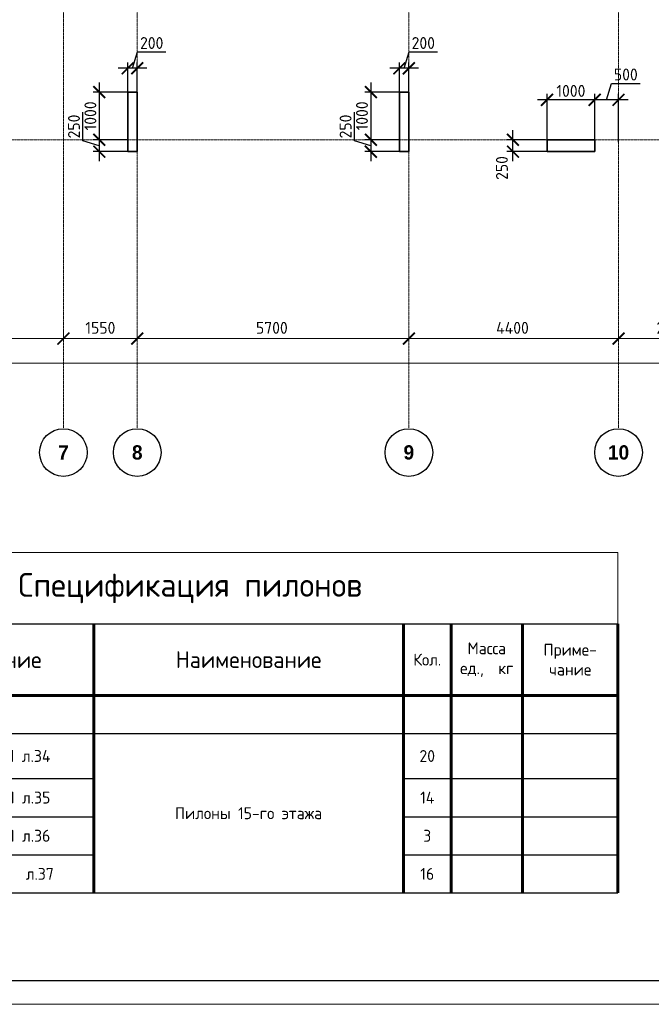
# Model space of a CAD drawing. Header units: millimetres. Extents: x 263826 to 1718326, y -423071 to 70137.
# Tile 22 of 256: x 463375 to 476630, y -396966 to -376311. Entities that reach past the tile are written whole.
import ezdxf

# ---------------------------------------------------------------- set-up
doc = ezdxf.new("R2010")
doc.units = ezdxf.units.MM
doc.linetypes.add('______5', pattern=[1100, 800, -100, 100, -100])
doc.linetypes.add('осевая', pattern=[50.8, 31.75, -6.35, 6.35, -6.35])
doc.layers.add('Колонна_ бетон', color=7, linetype='Continuous', lineweight=50, true_color=0xb4b496)
for name, color, linetype, lineweight in [('Оси', 40, '______5', 18), ('Основная 0.6', 142, 'Continuous', 60), ('РАЗМЕРЫ', 1, 'Continuous', 9), ('ТОНКИЕ', 7, 'Continuous', 9)]:
    doc.layers.add(name, color=color, linetype=linetype, lineweight=lineweight)
doc.layers.add('ТОЛСТЫЕ_ОСНОВНЫЕ', color=6, linetype='Continuous')
doc.styles.add('Century Gothic', font='GOTHIC.TTF')
doc.styles.add('GOST-2.304_Type-B', font='GOST_Common.ttf')
doc.dimstyles.new('СПДС', dxfattribs={"dimscale": 100, "dimtxt": 2.5, "dimasz": 2.5, "dimexe": 1.25, "dimexo": 0, "dimtad": 1, "dimdec": 0, "dimtxsty": 'GOST-2.304_Type-B', "dimblk": 'ARCHTICK', "dimcen": 2.5, "dimdle": 2, "dimadec": 0, "dimazin": 2, "dimtfac": 0.75, "dimtdec": 0, "dimtmove": 1, "dimatfit": 3, "dimfxl": 1, "dimtolj": 1, "dimarcsym": 1})

# ---------------------------------------------------------------- blocks, each defined once
blk = doc.blocks.new('_ArchTick')
at = {"color": 0, "linetype": 'ByBlock', "const_width": 0.15}
blk.add_lwpolyline([(-0.5, -0.5), (0.5, 0.5)], dxfattribs=at)
blk = doc.blocks.new('*D1737')
at = {"color": 0, "lineweight": -2, "transparency": 16777216}
for p, q in [((983446, -19381), (1030646, -19381)), ((983646, -19381), (983646, -19256)), ((1030446, -19495), (1030446, -19256))]:
    blk.add_line(p, q, dxfattribs=at)
at = {"layer": 'DEFPOINTS', "color": 0, "transparency": 16777216}
for p in [(983646, -19381), (1030446, -19381), (1030446, -19495)]:
    blk.add_point(p, dxfattribs=at)
at = {"color": 0, "lineweight": -2, "transparency": 16777216, "xscale": 250, "yscale": 250, "zscale": 250, "rotation": 180}
blk.add_blockref('_ArchTick', (983646, -19381), dxfattribs=at)
at = {"color": 0, "lineweight": -2, "transparency": 16777216, "xscale": 250, "yscale": 250, "zscale": 250}
blk.add_blockref('_ArchTick', (1030446, -19381), dxfattribs=at)
at = {"color": 0, "transparency": 16777216, "insert": (1001863, -19270), "char_height": 250, "width": 104166.67, "attachment_point": 5, "style": 'GOST-2.304_Type-B'}
blk.add_mtext('\\A1;46800', dxfattribs=at)
blk = doc.blocks.new('NSY101')
at = {"color": 0, "linetype": 'ByBlock', "lineweight": -2}
blk.add_circle((0, 0), 50, dxfattribs=at)
blk = doc.blocks.new('СЛОЖНЫЙ_ОБЪЕКТ_34')
at = {"layer": 'Оси', "color": 16, "linetype": 'Continuous', "lineweight": 25, "transparency": 33554687, "xscale": 9.999999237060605, "yscale": 9.999999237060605, "zscale": 9.999999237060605}
blk.add_blockref('NSY101', (24563, -43009), dxfattribs=at)
at = {"layer": 'Оси', "color": 16, "linetype": 'Continuous', "lineweight": 25, "transparency": 33554687, "insert": (24563, -43009), "char_height": 300, "width": 385, "attachment_point": 5, "style": 'Century Gothic'}
blk.add_mtext('\\A1;{\\fCentury Gothic|i0|b1;\\H300.000000;\\W1.000000;\\C16;7}\\P', dxfattribs=at)
blk = doc.blocks.new('СЛОЖНЫЙ_ОБЪЕКТ_35')
at = {"layer": 'Оси', "color": 16, "linetype": 'Continuous', "lineweight": 25, "transparency": 33554687, "xscale": 9.999999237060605, "yscale": 9.999999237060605, "zscale": 9.999999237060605}
blk.add_blockref('NSY101', (26113, -43009), dxfattribs=at)
at = {"layer": 'Оси', "color": 16, "linetype": 'Continuous', "lineweight": 25, "transparency": 33554687, "insert": (26113, -43009), "char_height": 300, "width": 385, "attachment_point": 5, "style": 'Century Gothic'}
blk.add_mtext('\\A1;{\\fCentury Gothic|i0|b1;\\H300.000000;\\W1.000000;\\C16;8}\\P', dxfattribs=at)
blk = doc.blocks.new('СЛОЖНЫЙ_ОБЪЕКТ_36')
at = {"layer": 'Оси', "color": 16, "linetype": 'Continuous', "lineweight": 25, "transparency": 33554687, "xscale": 9.999999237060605, "yscale": 9.999999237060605, "zscale": 9.999999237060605}
blk.add_blockref('NSY101', (31813, -43009), dxfattribs=at)
at = {"layer": 'Оси', "color": 16, "linetype": 'Continuous', "lineweight": 25, "transparency": 33554687, "insert": (31813, -43009), "char_height": 300, "width": 385, "attachment_point": 5, "style": 'Century Gothic'}
blk.add_mtext('\\A1;{\\fCentury Gothic|i0|b1;\\H300.000000;\\W1.000000;\\C16;9}\\P', dxfattribs=at)
blk = doc.blocks.new('СЛОЖНЫЙ_ОБЪЕКТ_37')
at = {"layer": 'Оси', "color": 16, "linetype": 'Continuous', "lineweight": 25, "transparency": 33554687, "xscale": 9.999999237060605, "yscale": 9.999999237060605, "zscale": 9.999999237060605}
blk.add_blockref('NSY101', (36213, -43009), dxfattribs=at)
at = {"layer": 'Оси', "color": 16, "linetype": 'Continuous', "lineweight": 25, "transparency": 33554687, "insert": (36213, -43009), "char_height": 300, "width": 620, "attachment_point": 5, "style": 'Century Gothic'}
blk.add_mtext('\\A1;{\\fCentury Gothic|i0|b1;\\H300.000000;\\W1.000000;\\C16;10}\\P', dxfattribs=at)
blk = doc.blocks.new('*D1727')
at = {"color": 0, "lineweight": -2, "transparency": 16777216}
for p, q in [((1000446, -18864), (1000446, -18739)), ((1003496, -18864), (1003496, -18739)), ((1000246, -18864), (1003696, -18864))]:
    blk.add_line(p, q, dxfattribs=at)
at = {"layer": 'DEFPOINTS', "color": 0, "transparency": 16777216}
for p in [(1000446, -18864), (1003496, -18864), (1003496, -18864)]:
    blk.add_point(p, dxfattribs=at)
at = {"color": 0, "lineweight": -2, "transparency": 16777216, "xscale": 250, "yscale": 250, "zscale": 250, "rotation": 180}
blk.add_blockref('_ArchTick', (1000446, -18864), dxfattribs=at)
at = {"color": 0, "lineweight": -2, "transparency": 16777216, "xscale": 250, "yscale": 250, "zscale": 250}
blk.add_blockref('_ArchTick', (1003496, -18864), dxfattribs=at)
at = {"color": 0, "transparency": 16777216, "insert": (1001945, -18639), "char_height": 250, "width": 83333.33, "attachment_point": 5, "style": 'GOST-2.304_Type-B'}
blk.add_mtext('\\A1;3050', dxfattribs=at)
blk = doc.blocks.new('*D1728')
at = {"color": 0, "lineweight": -2, "transparency": 16777216}
for p, q in [((1003496, -18864), (1003496, -18739)), ((1005046, -18864), (1005046, -18739)), ((1003296, -18864), (1005246, -18864))]:
    blk.add_line(p, q, dxfattribs=at)
at = {"layer": 'DEFPOINTS', "color": 0, "transparency": 16777216}
for p in [(1003496, -18864), (1005046, -18864), (1005046, -18864)]:
    blk.add_point(p, dxfattribs=at)
at = {"color": 0, "lineweight": -2, "transparency": 16777216, "xscale": 250, "yscale": 250, "zscale": 250, "rotation": 180}
blk.add_blockref('_ArchTick', (1003496, -18864), dxfattribs=at)
at = {"color": 0, "lineweight": -2, "transparency": 16777216, "xscale": 250, "yscale": 250, "zscale": 250}
blk.add_blockref('_ArchTick', (1005046, -18864), dxfattribs=at)
at = {"color": 0, "transparency": 16777216, "insert": (1004271, -18639), "char_height": 250, "width": 83333.33, "attachment_point": 5, "style": 'GOST-2.304_Type-B'}
blk.add_mtext('\\A1;1550', dxfattribs=at)
blk = doc.blocks.new('*D1729')
at = {"color": 0, "lineweight": -2, "transparency": 16777216}
for p, q in [((1005046, -18864), (1005046, -18739)), ((1010746, -18864), (1010746, -18739)), ((1004846, -18864), (1010946, -18864))]:
    blk.add_line(p, q, dxfattribs=at)
at = {"layer": 'DEFPOINTS', "color": 0, "transparency": 16777216}
for p in [(1005046, -18864), (1010746, -18864), (1010746, -18864)]:
    blk.add_point(p, dxfattribs=at)
at = {"color": 0, "lineweight": -2, "transparency": 16777216, "xscale": 250, "yscale": 250, "zscale": 250, "rotation": 180}
blk.add_blockref('_ArchTick', (1005046, -18864), dxfattribs=at)
at = {"color": 0, "lineweight": -2, "transparency": 16777216, "xscale": 250, "yscale": 250, "zscale": 250}
blk.add_blockref('_ArchTick', (1010746, -18864), dxfattribs=at)
at = {"color": 0, "transparency": 16777216, "insert": (1007870, -18639), "char_height": 250, "width": 83333.33, "attachment_point": 5, "style": 'GOST-2.304_Type-B'}
blk.add_mtext('\\A1;5700', dxfattribs=at)
blk = doc.blocks.new('*D1730')
at = {"color": 0, "lineweight": -2, "transparency": 16777216}
for p, q in [((1010746, -18864), (1010746, -18739)), ((1015146, -18864), (1015146, -18739)), ((1010546, -18864), (1015346, -18864))]:
    blk.add_line(p, q, dxfattribs=at)
at = {"layer": 'DEFPOINTS', "color": 0, "transparency": 16777216}
for p in [(1010746, -18864), (1015146, -18864), (1015146, -18864)]:
    blk.add_point(p, dxfattribs=at)
at = {"color": 0, "lineweight": -2, "transparency": 16777216, "xscale": 250, "yscale": 250, "zscale": 250, "rotation": 180}
blk.add_blockref('_ArchTick', (1010746, -18864), dxfattribs=at)
at = {"color": 0, "lineweight": -2, "transparency": 16777216, "xscale": 250, "yscale": 250, "zscale": 250}
blk.add_blockref('_ArchTick', (1015146, -18864), dxfattribs=at)
at = {"color": 0, "transparency": 16777216, "insert": (1012920, -18639), "char_height": 250, "width": 83333.33, "attachment_point": 5, "style": 'GOST-2.304_Type-B'}
blk.add_mtext('\\A1;4400', dxfattribs=at)
blk = doc.blocks.new('*D1731')
at = {"color": 0, "lineweight": -2, "transparency": 16777216}
for p, q in [((1015146, -18864), (1015146, -18739)), ((1017446, -18864), (1017446, -18739)), ((1014946, -18864), (1017646, -18864))]:
    blk.add_line(p, q, dxfattribs=at)
at = {"layer": 'DEFPOINTS', "color": 0, "transparency": 16777216}
for p in [(1015146, -18864), (1017446, -18864), (1017446, -18864)]:
    blk.add_point(p, dxfattribs=at)
at = {"color": 0, "lineweight": -2, "transparency": 16777216, "xscale": 250, "yscale": 250, "zscale": 250, "rotation": 180}
blk.add_blockref('_ArchTick', (1015146, -18864), dxfattribs=at)
at = {"color": 0, "lineweight": -2, "transparency": 16777216, "xscale": 250, "yscale": 250, "zscale": 250}
blk.add_blockref('_ArchTick', (1017446, -18864), dxfattribs=at)
at = {"color": 0, "transparency": 16777216, "insert": (1016270, -18639), "char_height": 250, "width": 83333.33, "attachment_point": 5, "style": 'GOST-2.304_Type-B'}
blk.add_mtext('\\A1;2300', dxfattribs=at)
blk = doc.blocks.new('*D1431')
at = {"layer": 'DEFPOINTS', "color": 0, "lineweight": 0, "transparency": 16777216}
for p in [(465642, -377331), (465642, -377879, -360), (465842, -377879, -360)]:
    blk.add_point(p, dxfattribs=at)
at = {"layer": 'РАЗМЕРЫ', "color": 0, "lineweight": -2, "transparency": 16777216}
for p, q in [((465742, -377331), (465845, -376987)), ((465845, -376987), (466445, -376987)), ((466042, -377331), (465442, -377331)), ((465642, -377879), (465642, -377206)), ((465842, -377879), (465842, -377206))]:
    blk.add_line(p, q, dxfattribs=at)
at = {"layer": 'РАЗМЕРЫ', "color": 0, "lineweight": -2, "transparency": 16777216, "xscale": 250, "yscale": 250, "zscale": 250, "rotation": 180}
blk.add_blockref('_ArchTick', (465642, -377331), dxfattribs=at)
at = {"layer": 'РАЗМЕРЫ', "color": 0, "lineweight": -2, "transparency": 16777216, "xscale": 250, "yscale": 250, "zscale": 250}
blk.add_blockref('_ArchTick', (465842, -377331), dxfattribs=at)
at = {"layer": 'РАЗМЕРЫ', "color": 0, "lineweight": 0, "transparency": 16777216, "insert": (466145, -376800), "char_height": 250, "attachment_point": 5, "style": 'GOST-2.304_Type-B'}
blk.add_mtext('\\A1;200', dxfattribs=at)
blk = doc.blocks.new('*D1432')
at = {"layer": 'DEFPOINTS', "color": 0, "lineweight": 0, "transparency": 16777216}
for p in [(471342, -377331), (471342, -377879, -360), (471542, -377879, -360)]:
    blk.add_point(p, dxfattribs=at)
at = {"layer": 'РАЗМЕРЫ', "color": 0, "lineweight": -2, "transparency": 16777216}
for p, q in [((471442, -377331), (471545, -376987)), ((471545, -376987), (472145, -376987)), ((471742, -377331), (471142, -377331)), ((471342, -377879), (471342, -377206)), ((471542, -377879), (471542, -377206))]:
    blk.add_line(p, q, dxfattribs=at)
at = {"layer": 'РАЗМЕРЫ', "color": 0, "lineweight": -2, "transparency": 16777216, "xscale": 250, "yscale": 250, "zscale": 250, "rotation": 180}
blk.add_blockref('_ArchTick', (471342, -377331), dxfattribs=at)
at = {"layer": 'РАЗМЕРЫ', "color": 0, "lineweight": -2, "transparency": 16777216, "xscale": 250, "yscale": 250, "zscale": 250}
blk.add_blockref('_ArchTick', (471542, -377331), dxfattribs=at)
at = {"layer": 'РАЗМЕРЫ', "color": 0, "lineweight": 0, "transparency": 16777216, "insert": (471845, -376800), "char_height": 250, "attachment_point": 5, "style": 'GOST-2.304_Type-B'}
blk.add_mtext('\\A1;200', dxfattribs=at)
blk = doc.blocks.new('*D1436')
at = {"layer": 'DEFPOINTS', "color": 0, "lineweight": 0, "transparency": 16777216}
for p in [(475442, -377992), (475442, -378879), (475942, -378879)]:
    blk.add_point(p, dxfattribs=at)
at = {"layer": 'РАЗМЕРЫ', "color": 0, "lineweight": -2, "transparency": 16777216}
for p, q in [((475692, -377992), (475795, -377648)), ((475795, -377648), (476395, -377648)), ((475442, -378879), (475442, -377867)), ((475942, -378879), (475942, -377867)), ((476142, -377992), (475242, -377992))]:
    blk.add_line(p, q, dxfattribs=at)
at = {"layer": 'РАЗМЕРЫ', "color": 0, "lineweight": -2, "transparency": 16777216, "xscale": 250, "yscale": 250, "zscale": 250, "rotation": 180}
blk.add_blockref('_ArchTick', (475442, -377992), dxfattribs=at)
at = {"layer": 'РАЗМЕРЫ', "color": 0, "lineweight": -2, "transparency": 16777216, "xscale": 250, "yscale": 250, "zscale": 250}
blk.add_blockref('_ArchTick', (475942, -377992), dxfattribs=at)
at = {"layer": 'РАЗМЕРЫ', "color": 0, "lineweight": 0, "transparency": 16777216, "insert": (476095, -377461), "char_height": 250, "attachment_point": 5, "style": 'GOST-2.304_Type-B'}
blk.add_mtext('\\A1;500', dxfattribs=at)
blk = doc.blocks.new('*D1437')
at = {"layer": 'DEFPOINTS', "color": 0, "lineweight": 0, "transparency": 16777216}
for p in [(474442, -377992), (474442, -378879), (475442, -378879)]:
    blk.add_point(p, dxfattribs=at)
at = {"layer": 'РАЗМЕРЫ', "color": 0, "lineweight": -2, "transparency": 16777216}
for p, q in [((474442, -378879), (474442, -377867)), ((475442, -378879), (475442, -377867)), ((475642, -377992), (474242, -377992))]:
    blk.add_line(p, q, dxfattribs=at)
at = {"layer": 'РАЗМЕРЫ', "color": 0, "lineweight": -2, "transparency": 16777216, "xscale": 250, "yscale": 250, "zscale": 250, "rotation": 180}
blk.add_blockref('_ArchTick', (474442, -377992), dxfattribs=at)
at = {"layer": 'РАЗМЕРЫ', "color": 0, "lineweight": -2, "transparency": 16777216, "xscale": 250, "yscale": 250, "zscale": 250}
blk.add_blockref('_ArchTick', (475442, -377992), dxfattribs=at)
at = {"layer": 'РАЗМЕРЫ', "color": 0, "lineweight": 0, "transparency": 16777216, "insert": (474942, -377805), "char_height": 250, "attachment_point": 5, "style": 'GOST-2.304_Type-B'}
blk.add_mtext('\\A1;1000', dxfattribs=at)
blk = doc.blocks.new('*D1438')
at = {"layer": 'DEFPOINTS', "color": 0, "lineweight": 0, "transparency": 16777216}
for p in [(473726, -378829), (474409, -378829, -560), (474442, -379079, -200)]:
    blk.add_point(p, dxfattribs=at)
at = {"layer": 'РАЗМЕРЫ', "color": 0, "lineweight": -2, "transparency": 16777216}
for p, q in [((473726, -379279), (473726, -378629)), ((474409, -378829), (473601, -378829)), ((474442, -379079), (473601, -379079))]:
    blk.add_line(p, q, dxfattribs=at)
at = {"layer": 'РАЗМЕРЫ', "color": 0, "lineweight": -2, "transparency": 16777216, "xscale": 250, "yscale": 250, "zscale": 250}
for p, rotation in [((473726, -378829), 90), ((473726, -379079), 270)]:
    blk.add_blockref('_ArchTick', p, dxfattribs=dict(at, rotation=rotation))
at = {"layer": 'РАЗМЕРЫ', "color": 0, "lineweight": 0, "transparency": 16777216, "insert": (473494, -379422), "char_height": 250, "attachment_point": 5, "rotation": 90, "style": 'GOST-2.304_Type-B'}
blk.add_mtext('\\A1;250', dxfattribs=at)
blk = doc.blocks.new('*D1481')
at = {"layer": 'DEFPOINTS', "color": 0, "lineweight": 0, "transparency": 16777216}
for p in [(465642, -377829, -200), (465045, -378829), (465642, -378829, -560)]:
    blk.add_point(p, dxfattribs=at)
at = {"layer": 'РАЗМЕРЫ', "color": 0, "lineweight": -2, "transparency": 16777216}
for p, q in [((465045, -377629), (465045, -379029)), ((465642, -377829), (464920, -377829)), ((465642, -378829), (464920, -378829))]:
    blk.add_line(p, q, dxfattribs=at)
at = {"layer": 'РАЗМЕРЫ', "color": 0, "lineweight": -2, "transparency": 16777216, "xscale": 250, "yscale": 250, "zscale": 250}
for p, rotation in [((465045, -377829), 90), ((465045, -378829), 270)]:
    blk.add_blockref('_ArchTick', p, dxfattribs=dict(at, rotation=rotation))
at = {"layer": 'РАЗМЕРЫ', "color": 0, "lineweight": 0, "transparency": 16777216, "insert": (464858, -378329), "char_height": 250, "attachment_point": 5, "rotation": 90, "style": 'GOST-2.304_Type-B'}
blk.add_mtext('\\A1;1000', dxfattribs=at)
blk = doc.blocks.new('*D1482')
at = {"layer": 'DEFPOINTS', "color": 0, "lineweight": 0, "transparency": 16777216}
for p in [(465570, -378829), (465045, -379079), (465642, -379079, -200)]:
    blk.add_point(p, dxfattribs=at)
at = {"layer": 'РАЗМЕРЫ', "color": 0, "lineweight": -2, "transparency": 16777216}
for p, q in [((464701, -378851), (464701, -378251)), ((465045, -378629), (465045, -379279)), ((465045, -378954), (464701, -378851)), ((465570, -378829), (464920, -378829)), ((465642, -379079), (464920, -379079))]:
    blk.add_line(p, q, dxfattribs=at)
at = {"layer": 'РАЗМЕРЫ', "color": 0, "lineweight": -2, "transparency": 16777216, "xscale": 250, "yscale": 250, "zscale": 250}
for p, rotation in [((465045, -378829), 90), ((465045, -379079), 270)]:
    blk.add_blockref('_ArchTick', p, dxfattribs=dict(at, rotation=rotation))
at = {"layer": 'РАЗМЕРЫ', "color": 0, "lineweight": 0, "transparency": 16777216, "insert": (464514, -378551), "char_height": 250, "attachment_point": 5, "rotation": 90, "style": 'GOST-2.304_Type-B'}
blk.add_mtext('\\A1;250', dxfattribs=at)
blk = doc.blocks.new('*D1483')
at = {"layer": 'DEFPOINTS', "color": 0, "lineweight": 0, "transparency": 16777216}
for p in [(471342, -377829, -200), (470745, -378829), (471342, -378829, -560)]:
    blk.add_point(p, dxfattribs=at)
at = {"layer": 'РАЗМЕРЫ', "color": 0, "lineweight": -2, "transparency": 16777216}
for p, q in [((470745, -377629), (470745, -379029)), ((471342, -377829), (470620, -377829)), ((471342, -378829), (470620, -378829))]:
    blk.add_line(p, q, dxfattribs=at)
at = {"layer": 'РАЗМЕРЫ', "color": 0, "lineweight": -2, "transparency": 16777216, "xscale": 250, "yscale": 250, "zscale": 250}
for p, rotation in [((470745, -377829), 90), ((470745, -378829), 270)]:
    blk.add_blockref('_ArchTick', p, dxfattribs=dict(at, rotation=rotation))
at = {"layer": 'РАЗМЕРЫ', "color": 0, "lineweight": 0, "transparency": 16777216, "insert": (470558, -378329), "char_height": 250, "attachment_point": 5, "rotation": 90, "style": 'GOST-2.304_Type-B'}
blk.add_mtext('\\A1;1000', dxfattribs=at)
blk = doc.blocks.new('*D1484')
at = {"layer": 'DEFPOINTS', "color": 0, "lineweight": 0, "transparency": 16777216}
for p in [(471270, -378829), (470745, -379079), (471342, -379079, -200)]:
    blk.add_point(p, dxfattribs=at)
at = {"layer": 'РАЗМЕРЫ', "color": 0, "lineweight": -2, "transparency": 16777216}
for p, q in [((470401, -378851), (470401, -378251)), ((470745, -378629), (470745, -379279)), ((470745, -378954), (470401, -378851)), ((471270, -378829), (470620, -378829)), ((471342, -379079), (470620, -379079))]:
    blk.add_line(p, q, dxfattribs=at)
at = {"layer": 'РАЗМЕРЫ', "color": 0, "lineweight": -2, "transparency": 16777216, "xscale": 250, "yscale": 250, "zscale": 250}
for p, rotation in [((470745, -378829), 90), ((470745, -379079), 270)]:
    blk.add_blockref('_ArchTick', p, dxfattribs=dict(at, rotation=rotation))
at = {"layer": 'РАЗМЕРЫ', "color": 0, "lineweight": 0, "transparency": 16777216, "insert": (470214, -378551), "char_height": 250, "attachment_point": 5, "rotation": 90, "style": 'GOST-2.304_Type-B'}
blk.add_mtext('\\A1;250', dxfattribs=at)
blk = doc.blocks.new('*U69')
at = {"layer": 'ТОЛСТЫЕ_ОСНОВНЫЕ', "color": 6}
blk.add_lwpolyline([(20, 5), (589, 5), (589, 415), (20, 415)], close=True, dxfattribs=at)
at = {"layer": 'ТОНКИЕ'}
blk.add_lwpolyline([(0, 0), (594, 0), (594, 420), (0, 420)], close=True, dxfattribs=at)
blk = doc.blocks.new('*T1361')
at = {"layer": 'DEFPOINTS', "color": 8, "linetype": 'ByBlock', "lineweight": 0, "transparency": 16777216}
for p, q in [((0, 0), (17950, 0)), ((0, 0), (0, -1500)), ((17950, 0), (17950, -1500))]:
    blk.add_line(p, q, dxfattribs=at)
at = {"layer": 'Основная 0.6', "color": 0, "linetype": 'Continuous', "lineweight": 60, "transparency": 16777216}
for p, q in [((0, -1500), (2152, -1500)), ((0, -1500), (0, -7145)), ((2152, -1500), (2152, -7145)), ((6950, -1500), (6950, -7145)), ((13450, -1500), (13450, -7145)), ((14450, -1500), (14450, -7145)), ((15950, -1500), (15950, -7145)), ((17950, -1500), (17950, -7145)), ((0, -3000), (14450, -3000))]:
    blk.add_line(p, q, dxfattribs=at)
at = {"layer": 'Основная 0.6', "color": 0, "linetype": 'ByBlock', "lineweight": -2, "transparency": 16777216}
blk.add_line((2152, -1500), (17950, -1500), dxfattribs=at)
at = {"layer": 'Основная 0.6', "color": 0, "linetype": 'Continuous', "transparency": 16777216}
blk.add_line((14450, -3000), (17950, -3000), dxfattribs=at)
at = {"layer": 'Основная 0.6', "color": 0, "linetype": 'Continuous', "lineweight": -2, "transparency": 16777216}
for p, q in [((0, -3800), (2152, -3800)), ((13450, -3800), (17950, -3800)), ((0, -4745), (2152, -4745)), ((13450, -4745), (17950, -4745)), ((0, -5545), (2152, -5545)), ((13450, -5545), (17950, -5545)), ((0, -6345), (2152, -6345)), ((13450, -6345), (17950, -6345)), ((0, -7145), (2152, -7145)), ((13450, -7145), (17950, -7145))]:
    blk.add_line(p, q, dxfattribs=at)
at = {"layer": 'Основная 0.6', "color": 0, "lineweight": -2, "transparency": 16777216}
for p, q in [((2152, -3800), (13450, -3800)), ((2152, -4745), (6950, -4745)), ((2152, -5545), (6950, -5545)), ((2152, -6345), (6950, -6345)), ((2152, -7145), (13450, -7145))]:
    blk.add_line(p, q, dxfattribs=at)
at = {"layer": 'Основная 0.6', "color": 0, "transparency": 16777216, "attachment_point": 5, "style": 'GOST-2.304_Type-B'}
for s, insert, char_height, width in [('Спецификация пилонов', (8975, -750), 500, 17649.63), ('Поз.', (1076, -2250), 350, 1851.73), ('Обозначение', (4551, -2250), 350, 4497.9), ('Наименование', (10200, -2250), 350, 6200), ('Масса\\Pед.,  кг', (15200, -2250), 250, 1200), ('Приме-\\Pчание', (16950, -2250), 250, 1700), ('Кол.', (13950, -2250), 250, 700), ('{\\C256;П1(15 ЭТ)}', (1076, -4272), 250, 1851.73), ('24-04-КЖ.2-4.1 л.34', (4551, -4272), 250, 4497.9), ('20', (13950, -4272), 250, 700), ('{\\C256;П2(15 ЭТ)}', (1076, -5145), 250, 1851.73), ('24-04-КЖ.2-4.1 л.35', (4551, -5145), 250, 4497.9), ('14', (13950, -5145), 250, 700), ('Пилоны 15-го этажа', (10200, -5472), 250, 6200), ('24-04-КЖ.2-4.1 л.36', (4551, -5945), 250, 4497.9), ('3', (13950, -5945), 250, 700), ('{\\C256;П4(15 ЭТ)}', (1076, -5945), 250, 1851.73), ('{\\C256;П5(15 ЭТ)}', (1076, -6745), 250, 1851.73), ('24-04-КЖ.2-4.1  л.37', (4551, -6745), 250, 4497.9), ('16', (13950, -6745), 250, 700)]:
    blk.add_mtext(s, dxfattribs=dict(at, insert=insert, char_height=char_height, width=width))
blk = doc.blocks.new('оси2')
at = {"layer": 'Оси', "color": 16, "linetype": 'осевая', "lineweight": 0, "ltscale": 0.5, "transparency": 33554687}
for p, q in [((1003495.5, 5465.4), (1003495.5, -20739.3)), ((1005045.5, 5465.4), (1005045.5, -20739.3)), ((1010745.5, 5465.4), (1010745.5, -20739.3)), ((1015145.5, 5465.4), (1015145.5, -20739.3)), ((979200, -14692.9), (1032582.1, -14692.9))]:
    blk.add_line(p, q, dxfattribs=at)
at = {"layer": 'Оси', "color": 16, "linetype": 'Continuous', "lineweight": 25, "transparency": 33554687}
for name in ['СЛОЖНЫЙ_ОБЪЕКТ_34', 'СЛОЖНЫЙ_ОБЪЕКТ_35', 'СЛОЖНЫЙ_ОБЪЕКТ_36', 'СЛОЖНЫЙ_ОБЪЕКТ_37']:
    blk.add_blockref(name, (978932, 21754.4), dxfattribs=at)
for base, p1, p2, picture, middle in [((1003495.5, -18864.1), (1000445.5, -18864.1), (1003495.5, -18864.1), '*D1727', (1001945.4, -18864.1)), ((1005045.5, -18864.1), (1003495.5, -18864.1), (1005045.5, -18864.1), '*D1728', (1004270.5, -18864.1)), ((1010745.5, -18864.1), (1005045.5, -18864.1), (1010745.5, -18864.1), '*D1729', (1007870.4, -18864.1)), ((1015145.5, -18864.1), (1010745.5, -18864.1), (1015145.5, -18864.1), '*D1730', (1012920.4, -18864.1)), ((1017445.5, -18864.1), (1015145.5, -18864.1), (1017445.5, -18864.1), '*D1731', (1016270.4, -18864.1)), ((1030445.5, -19380.9), (983645.5, -19380.9), (1030445.5, -19495.3), '*D1737', (1001863, -19495.3))]:
    dim = blk.add_linear_dim(base=base, p1=p1, p2=p2, dimstyle='СПДС', override={"dimgap": 1})
    dim.commit()
    dim.dimension.update_dxf_attribs({"geometry": picture, "text_midpoint": middle, "dimtype": 160})

msp = doc.modelspace()

# ---------------------------------------------------------------- linework, layer by layer
at = {"layer": 'Колонна_ бетон', "color": 180, "linetype": 'Continuous', "lineweight": 35, "transparency": 33554687}
for p, q in [((465641.88025, -377828.85682, -200), (465841.88027, -377828.85682, -200)), ((465641.88027, -377828.85682, -200), (465641.88027, -379078.85679, -200)), ((465841.88029, -379078.85679, -200), (465841.88029, -377828.85682, -200)), ((471541.88027, -377828.85682, -200), (471341.88025, -377828.85682, -200)), ((471341.88027, -377828.85682, -200), (471341.88027, -379078.85679, -200)), ((471541.88027, -377828.85682, -200), (471541.88027, -379078.85679, -200)), ((474441.88062, -379078.85679, -200), (474441.8806, -378828.85679, -200)), ((474441.88062, -378828.85679, -200), (475441.88061, -378828.85679, -200)), ((475441.88061, -379078.85679, -200), (475441.88061, -378828.85679, -200)), ((465841.88029, -379078.85679, -200), (465641.88027, -379078.85679, -200)), ((471541.88027, -379078.85679, -200), (471341.88025, -379078.85679, -200)), ((474441.88062, -379078.85679, -200), (475441.88059, -379078.85679, -200))]:
    msp.add_line(p, q, dxfattribs=at)

# ---------------------------------------------------------------- block references
at = {"xscale": 100, "yscale": 100, "zscale": 100}
msp.add_blockref('*U69', (436520.8066, -396966.12651, 3100), dxfattribs=at)
msp.add_blockref('*T1361', (457977.60802, -387485.33407))
at = {"layer": 'РАЗМЕРЫ'}
msp.add_blockref('оси2', (-539203.53067, -364135.97522, -559.99999), dxfattribs=at)

# ---------------------------------------------------------------- dimensions: what is measured, and where the dimension line sits
at = {"layer": 'РАЗМЕРЫ', "color": 146, "lineweight": 0, "true_color": 0x006272}
for base, p1, p2, picture, middle in [((465641.88264, -377331.0355), (465841.73488, -377878.85782, -360), (465641.88264, -377878.85782, -360), '*D1431', (465907.43376, -376799.7855)), ((471341.88264, -377331.0355, -360), (471541.73488, -377878.85782, -720), (471341.88264, -377878.85782, -720), '*D1432', (471607.43376, -376799.7855, -360)), ((475442.03041, -377992.0355), (475941.88264, -378878.85744), (475442.03041, -378878.85782), '*D1436', (475857.58153, -377460.7855)), ((474442.03041, -377992.0355), (475442.03041, -378878.85782), (474442.03041, -378878.85782), '*D1437', (474942.03041, -377804.5355))]:
    dim = msp.add_linear_dim(base=base, p1=p1, p2=p2, dimstyle='СПДС', override={"dimtofl": 0}, dxfattribs=at)
    dim.commit()
    dim.dimension.update_dxf_attribs({"geometry": picture, "text_midpoint": middle})
for base, p1, p2, picture, middle in [((465045.10072, -378828.85679), (465642.03041, -377828.85682, -200), (465642.03039, -378828.85679, -559.99999), '*D1481', (464857.60072, -378328.8568)), ((470745.10072, -378828.85679), (471342.03041, -377828.85682, -200), (471342.03039, -378828.85679, -559.99999), '*D1483', (470557.60072, -378328.8568)), ((465045.10072, -379078.85679), (465570.10072, -378828.85679), (465641.88025, -379078.85679, -200), '*D1482', (464513.85072, -378788.23179)), ((470745.10072, -379078.85679), (471270.10072, -378828.85679), (471341.88025, -379078.85679, -200), '*D1484', (470213.85072, -378788.23179))]:
    dim = msp.add_linear_dim(base=base, p1=p1, p2=p2, angle=90, dimstyle='СПДС', override={"dimtofl": 0}, dxfattribs=at)
    dim.commit()
    dim.dimension.update_dxf_attribs({"geometry": picture, "text_midpoint": middle})
dim = msp.add_linear_dim(base=(473725.60072, -378828.85679), p1=(474441.88062, -379078.85679, -200), p2=(474409.13394, -378828.85679, -559.99999), angle=90, dimstyle='СПДС', override={"dimtofl": 0}, dxfattribs=at)
dim.commit()
dim.dimension.update_dxf_attribs({"geometry": '*D1438', "text_midpoint": (473681.134, -379421.81492), "dimtype": 160})

doc.saveas('drawing.dxf')
